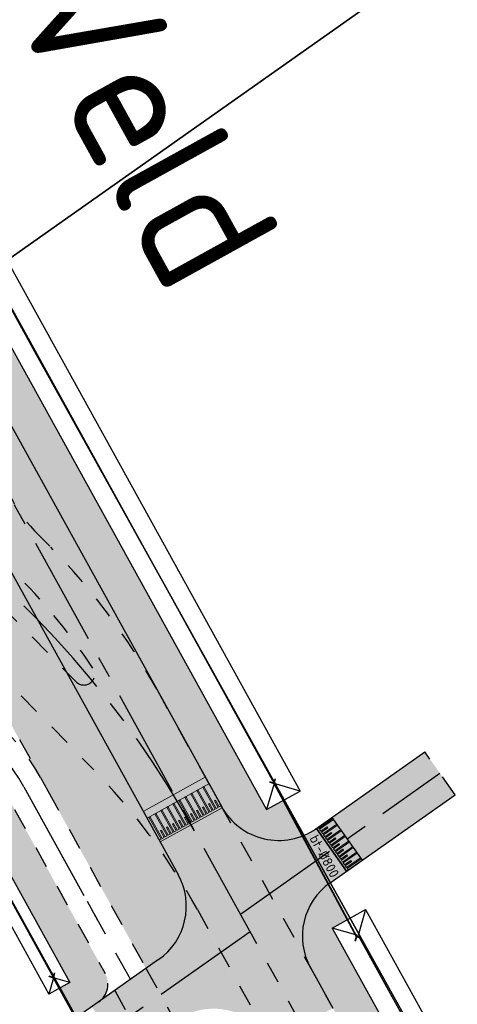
# Model space of a CAD drawing. Header units: metres. Extents: x 149090 to 161988, y 479090 to 487021.
# Tile 33 of 72: x 149391 to 149431, y 486446 to 486537. Entities that reach past the tile are written whole.
import ezdxf
from ezdxf.enums import TextEntityAlignment as Align

# ---------------------------------------------------------------- set-up
doc = ezdxf.new("R2010")
doc.units = ezdxf.units.M
doc.linetypes.add('AM-AS', pattern=[16, 10, -2, 2, -2])
doc.linetypes.add('XX-HIDDEN', pattern=[4, 2, -2])
doc.layers.get('0').update_dxf_attribs({"lineweight": 25})
doc.layers.get('Defpoints').update_dxf_attribs({"color": 211, "lineweight": 25})
for name, color, linetype, lineweight, true_color in [('B-WE-KG-GRENS_PERCEEL-GV', 1, 'Continuous', 30, 0xff0000), ('IRP-V-verharding-rijbaan', 7, 'Continuous', 0, 0xffb061), ('N-WE-GR-STADSLANDBOUW-A', 7, 'Continuous', 35, 0xffff9e), ('N-WE-KW-KUNSTWERK_DUIKER-HOLD-S', 1, 'Continuous', 35, 0xff0000), ('N-WE-KW-KUNSTWERK_DUIKER-S', 5, 'Continuous', 35, 0x0000ff), ('N-WE-RI-VWA_RIOOLPUT-S', 20, 'Continuous', 25, 0xff3f00)]:
    doc.layers.add(name, color=color, linetype=linetype, lineweight=lineweight, true_color=true_color)
for name, color, linetype, lineweight in [('N-WE-AM-AS_FIETSPAD-G', 3, 'AM-AS', 30), ('N-WE-AM-AS_KAVELWEG-G', 170, 'AM-AS', 30), ('N-WE-AM-AS_WEG-G', 10, 'AM-AS', 30), ('N-WE-VH-KANTOPSLUITING_VOORKANTBAND-G', 190, 'Continuous', 30), ('N-WE-VH-KANTVERHARDING-G', 7, 'Continuous', 30), ('N-WE-VH-MATERIAALGRENS-G', 7, 'XX-HIDDEN', 25), ('N-WE-VH-VERHARDING_ASFALT-A', 252, 'Continuous', 18), ('VRK-ontwerp', 2, 'Continuous', 0), ('X-XX-AL-M', 7, 'Continuous', 18)]:
    doc.layers.add(name, color=color, linetype=linetype, lineweight=lineweight)
doc.styles.add('NLCS-ISO-M1000-T50', font='NLCS-ISO.ttf')
doc.styles.add('NLCS-ISO-M2000-T25', font='NLCS-ISO.ttf')
doc.styles.add('NLCS-ISO-M500-T18', font='NLCS-ISO.ttf')
doc.dimstyles.new('NLCS-M500-T18-PIJL-X_L2_H1', dxfattribs={"dimscale": 0.5, "dimtxt": 1.8, "dimasz": 1.8, "dimexe": 2, "dimexo": 2, "dimgap": 0.7, "dimtad": 1, "dimzin": 0, "dimdsep": 46, "dimtxsty": 'NLCS-ISO-M500-T18', "dimcen": 0, "dimdle": 2, "dimclrd": 256, "dimclre": 256, "dimclrt": 256, "dimadec": 1, "dimazin": 0, "dimtfac": 1, "dimtofl": 0, "dimtmove": 1, "dimatfit": 0, "dimfxl": 2, "dimfxlon": 1, "dimtfill": 1, "dimtfillclr": 254, "dimtolj": 1, "dimtzin": 0, "dimlwd": 18, "dimlwe": 18, "dimarcsym": 0})

# ---------------------------------------------------------------- blocks, each defined once
blk = doc.blocks.new('*U393')
at = {"layer": 'N-WE-KW-KUNSTWERK_DUIKER-S', "color": 0}
for points in [[(-0.8493030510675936, 0.7750000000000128), (2.842170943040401e-14, 1.4210854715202e-14), (-0.8493030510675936, -0.7749999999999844)], [(2.842170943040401e-14, 1.4210854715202e-14), (39.83052493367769, 1.4210854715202e-14)], [(40.67982798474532, 0.7750000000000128), (39.83052493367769, 1.4210854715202e-14), (40.67982798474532, -0.7749999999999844)]]:
    blk.add_lwpolyline(points, dxfattribs=at)
at = {"color": 0, "style": 'NLCS-ISO-M2000-T25'}
blk.add_attdef('DUIKERNR', text='', height=7, dxfattribs=at).set_placement((0.8493030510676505, 1.4210854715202e-14), align=Align.BOTTOM_CENTER)
blk = doc.blocks.new('*U400')
at = {"layer": 'N-WE-KW-KUNSTWERK_DUIKER-S', "color": 0}
for points in [[(-0.8493030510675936, 0.7750000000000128), (2.842170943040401e-14, 1.4210854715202e-14), (-0.8493030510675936, -0.7749999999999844)], [(2.842170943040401e-14, 1.4210854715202e-14), (34.93178817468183, 1.4210854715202e-14)], [(35.78109122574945, 0.7750000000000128), (34.93178817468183, 1.4210854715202e-14), (35.78109122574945, -0.7749999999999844)]]:
    blk.add_lwpolyline(points, dxfattribs=at)
at = {"color": 0, "style": 'NLCS-ISO-M2000-T25'}
blk.add_attdef('DUIKERNR', text='', height=7, dxfattribs=at).set_placement((0.8493030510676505, 1.4210854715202e-14), align=Align.BOTTOM_CENTER)
blk = doc.blocks.new('*D317')
at = {"layer": 'Defpoints', "color": 0, "transparency": 16777216}
for p in [(149419.7903051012, 486446.0435658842), (149416.9457898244, 486444.4715503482)]:
    blk.add_point(p, dxfattribs=at)
at = {"layer": 'X-XX-AL-M', "linetype": 'Continuous', "lineweight": 18, "transparency": 16777216}
for p, q in [((149390.0703274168, 486499.820980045), (149389.102933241, 486501.5714509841)), ((149387.5298269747, 486499.5595273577), (149388.7989184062, 486500.2608881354)), ((149387.22581214, 486498.248964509), (149386.2584179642, 486499.9994354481))]:
    blk.add_line(p, q, dxfattribs=at)
at = {"layer": 'X-XX-AL-M', "transparency": 16777216, "insert": (149387.77741502, 486500.6103961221), "char_height": 0.9, "attachment_point": 5, "rotation": 28.927144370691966, "style": 'NLCS-ISO-M500-T18', "bg_fill": 3, "box_fill_scale": 1.1, "bg_fill_color": 256, "bg_fill_true_color": 13158600, "bg_fill_transparency": 0}
blk.add_mtext('\\A1;3.25', dxfattribs=at)
at = {"layer": 'Defpoints', "color": 0, "transparency": 16777216}
blk.add_point((149389.5866303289, 486500.6962155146), dxfattribs=at)
at = {"layer": 'X-XX-AL-M', "transparency": 16777216}
for points in [[(149388.726363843, 486500.3921734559), (149388.8714729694, 486500.129602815), (149389.5866303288, 486500.6962155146)], [(149387.4572724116, 486499.6908126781), (149387.6023815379, 486499.4282420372), (149386.7421150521, 486499.1241999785)]]:
    blk.add_solid(points, dxfattribs=at)
blk = doc.blocks.new('*D318')
at = {"layer": 'Defpoints', "color": 0, "transparency": 16777216}
blk.add_point((149416.9457592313, 486444.4716057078), dxfattribs=at)
at = {"layer": 'X-XX-AL-M', "linetype": 'Continuous', "lineweight": 18, "transparency": 16777216}
for p, q in [((149387.2258121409, 486498.2489645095), (149386.2584179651, 486499.9994354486)), ((149385.9544031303, 486498.6888726), (149384.681590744, 486497.9854554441)), ((149383.8938788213, 486497.5501280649), (149384.3775759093, 486496.6748925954))]:
    blk.add_line(p, q, dxfattribs=at)
at = {"layer": 'X-XX-AL-M', "transparency": 16777216, "insert": (149384.9310392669, 486499.0373523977), "char_height": 0.9, "attachment_point": 5, "rotation": 28.927144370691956, "style": 'NLCS-ISO-M500-T18', "bg_fill": 3, "box_fill_scale": 1.1, "bg_fill_color": 256, "bg_fill_true_color": 13158600, "bg_fill_transparency": 0}
blk.add_mtext('\\A1;3.25', dxfattribs=at)
at = {"layer": 'Defpoints', "color": 0, "transparency": 16777216}
for p in [(149383.4514114, 486498.3507596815), (149383.8938788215, 486497.5501280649)]:
    blk.add_point(p, dxfattribs=at)
at = {"layer": 'X-XX-AL-M', "transparency": 16777216}
for points in [[(149385.8818485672, 486498.8201579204), (149386.0269576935, 486498.5575872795), (149386.7421150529, 486499.124199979)], [(149384.6090361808, 486498.1167407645), (149384.7541453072, 486497.8541701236), (149383.8938788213, 486497.5501280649)]]:
    blk.add_solid(points, dxfattribs=at)
blk = doc.blocks.new('*U327')
at = {"layer": 'VRK-ontwerp'}
blk.add_hatch(color=7, dxfattribs=at).paths.add_polyline_path([(6.5, 3.199999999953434), (6.50000000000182, 2.999999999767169), (6.299999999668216, 2.999999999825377), (6.2999999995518, 0.7000000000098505), (6.194999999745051, 0.7000000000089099), (6.194999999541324, 2.999999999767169), (5.984999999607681, 2.999999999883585), (5.984999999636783, 2.299999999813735), (5.879999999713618, 2.299999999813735), (5.879999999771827, 2.999999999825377), (5.669999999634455, 2.999999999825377), (5.669999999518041, 0.7000000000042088), (5.564999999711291, 0.7000000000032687), (5.564999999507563, 2.999999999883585), (5.35499999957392, 3), (5.354999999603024, 2.299999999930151), (5.249999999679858, 2.299999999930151), (5.249999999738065, 2.999999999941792), (5.039999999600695, 2.999999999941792), (5.03999999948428, 0.6999999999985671), (4.93499999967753, 0.699999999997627), (4.934999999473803, 2.999999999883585), (4.72499999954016, 3), (4.724999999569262, 2.299999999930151), (4.619999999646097, 2.299999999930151), (4.619999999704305, 2.999999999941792), (4.409999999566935, 2.999999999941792), (4.409999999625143, 0.6999999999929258), (4.304999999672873, 0.6999999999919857), (4.304999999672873, 2.999999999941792), (4.094999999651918, 3), (4.094999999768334, 2.299999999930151), (3.989999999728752, 2.299999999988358), (3.989999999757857, 3), (3.77999999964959, 2.999999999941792), (3.779999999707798, 0.6999999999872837), (3.674999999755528, 0.6999999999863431), (3.67499999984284, 2.999999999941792), (3.464999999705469, 2.999999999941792), (3.464999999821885, 2.299999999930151), (3.359999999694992, 2.300000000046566), (3.359999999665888, 2.999999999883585), (3.149999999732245, 2.999999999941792), (3.149999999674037, 0.699999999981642), (3.044999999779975, 0.6999999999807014), (3.044999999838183, 2.999999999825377), (2.834999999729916, 2.999999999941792), (2.83499999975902, 2.299999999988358), (2.729999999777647, 2.299999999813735), (2.729999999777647, 3), (2.519999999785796, 3), (2.51999999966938, 0.6999999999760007), (2.414999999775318, 0.6999999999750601), (2.414999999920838, 2.999999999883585), (2.204999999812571, 3.000000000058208), (2.204999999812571, 2.299999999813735), (2.099999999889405, 2.299999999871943), (2.099999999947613, 3.000000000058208), (1.889999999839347, 3.000000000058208), (1.889999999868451, 0.699999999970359), (1.784999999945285, 0.6999999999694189), (1.785000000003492, 3.000000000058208), (1.574999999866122, 3.000000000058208), (1.57499999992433, 2.299999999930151), (1.469999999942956, 2.299999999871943), (1.469999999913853, 3), (1.259999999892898, 2.999999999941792), (1.259999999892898, 0.6999999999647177), (1.154999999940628, 0.6999999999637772), (1.155000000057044, 3), (0.9449999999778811, 3), (0.9449999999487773, 2.299999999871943), (0.8399999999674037, 2.300000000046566), (0.8400000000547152, 3), (0.6300000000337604, 2.999999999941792), (0.6299999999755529, 0.6999999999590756), (0.5250000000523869, 0.699999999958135), (0.5249999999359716, 3), (0.3150000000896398, 3), (0.315000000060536, 2.299999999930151), (0.2099999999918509, 2.299999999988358), (0.2100000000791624, 3), (8.185452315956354e-11, 2.999999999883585), (8.731171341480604e-11, 3.199999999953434)])
at = {"layer": 'VRK-ontwerp', "true_color": 0x636466, "transparency": 33554602}
for points in [[(0.5250000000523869, 0.6999999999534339), (2.91038304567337e-11, 0.6999999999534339), (8.731149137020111e-11, 2.999999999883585), (0.2100000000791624, 3), (0.2099999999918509, 2.299999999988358), (0.315000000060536, 2.299999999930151), (0.3150000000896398, 3), (0.5249999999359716, 3)], [(1.154999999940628, 0.6999999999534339), (0.6299999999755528, 0.6999999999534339), (0.6300000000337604, 2.999999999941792), (0.8400000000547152, 3), (0.8399999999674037, 2.300000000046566), (0.9449999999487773, 2.299999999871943), (0.9449999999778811, 3), (1.155000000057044, 3)], [(1.784999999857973, 0.6999999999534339), (1.259999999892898, 0.6999999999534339), (1.259999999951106, 2.999999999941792), (1.46999999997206, 3), (1.469999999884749, 2.300000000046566), (1.574999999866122, 2.299999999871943), (1.574999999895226, 3), (1.784999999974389, 3)], [(2.414999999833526, 0.6999999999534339), (1.889999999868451, 0.6999999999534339), (1.889999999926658, 2.999999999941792), (2.099999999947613, 3), (2.099999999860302, 2.300000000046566), (2.204999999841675, 2.299999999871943), (2.204999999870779, 3), (2.414999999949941, 3)], [(3.044999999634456, 0.6999999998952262), (2.51999999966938, 0.6999999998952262), (2.519999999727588, 2.999999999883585), (2.729999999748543, 2.999999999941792), (2.729999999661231, 2.299999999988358), (2.834999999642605, 2.299999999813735), (2.834999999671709, 2.999999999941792), (3.044999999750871, 2.999999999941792)], [(3.674999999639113, 0.6999999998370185), (3.149999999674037, 0.6999999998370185), (3.149999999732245, 2.999999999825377), (3.3599999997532, 2.999999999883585), (3.359999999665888, 2.299999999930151), (3.464999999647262, 2.299999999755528), (3.464999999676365, 2.999999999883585), (3.674999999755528, 2.999999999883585)], [(4.304999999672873, 0.7000000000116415), (3.779999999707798, 0.7000000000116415), (3.779999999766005, 3), (3.98999999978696, 3.000000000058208), (3.989999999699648, 2.300000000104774), (4.094999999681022, 2.299999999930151), (4.094999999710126, 3.000000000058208), (4.304999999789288, 3.000000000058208)], [(4.934999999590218, 0.7000000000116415), (4.409999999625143, 0.7000000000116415), (4.40999999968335, 3), (4.619999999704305, 3.000000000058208), (4.619999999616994, 2.300000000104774), (4.724999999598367, 2.299999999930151), (4.724999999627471, 3.000000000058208), (4.934999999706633, 3.000000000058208)], [(5.564999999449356, 0.6999999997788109), (5.03999999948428, 0.6999999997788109), (5.039999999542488, 2.999999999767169), (5.249999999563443, 2.999999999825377), (5.249999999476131, 2.299999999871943), (5.354999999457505, 2.29999999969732), (5.354999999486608, 2.999999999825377), (5.564999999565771, 2.999999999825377)], [(6.194999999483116, 0.6999999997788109), (5.669999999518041, 0.6999999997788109), (5.669999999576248, 2.999999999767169), (5.879999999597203, 2.999999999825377), (5.879999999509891, 2.299999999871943), (5.984999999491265, 2.29999999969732), (5.984999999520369, 2.999999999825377), (6.194999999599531, 2.999999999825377)], [(6.299999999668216, 2.999999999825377), (6.500000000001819, 2.999999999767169), (6.500000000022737, 0.7000000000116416), (6.299999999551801, 0.7000000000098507)]]:
    blk.add_hatch(color=251, dxfattribs=at).paths.add_polyline_path(points)
at = {"layer": 'VRK-ontwerp', "transparency": 33554607}
blk.add_hatch(color=9, dxfattribs=at).paths.add_polyline_path([(0, 5.551115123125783e-17), (1.909938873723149e-11, 0.6999999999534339), (6.500000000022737, 0.7000000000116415), (6.500000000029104, -5.820766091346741e-11)])
at = {"layer": 'N-WE-VH-KANTVERHARDING-G', "lineweight": 5}
for p, q in [((0, 0), (8.731149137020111e-11, 3.199999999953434)), ((8.731149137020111e-11, 3.199999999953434), (6.5, 3.199999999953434)), ((0.2100000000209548, 3), (1.455191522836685e-10, 2.999999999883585)), ((0.2099999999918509, 2.300000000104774), (0.2100000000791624, 3)), ((0.315000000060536, 2.299999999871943), (0.3150000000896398, 3)), ((0.5250000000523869, 3), (0.3150000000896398, 3)), ((0.5250000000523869, 0.7000000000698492), (0.5249999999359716, 3.000000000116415)), ((0.6299999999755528, 0.7000000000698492), (0.6300000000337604, 2.999999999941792)), ((0.8399999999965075, 3), (0.6300000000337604, 2.999999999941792)), ((0.8399999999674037, 2.300000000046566), (0.8400000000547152, 3.000000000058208)), ((0.9449999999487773, 2.299999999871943), (0.9449999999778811, 3)), ((1.154999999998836, 3), (0.9449999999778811, 3)), ((1.154999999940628, 0.7000000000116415), (1.155000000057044, 2.999999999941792)), ((1.259999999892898, 0.7000000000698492), (1.259999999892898, 2.999999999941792)), ((1.259999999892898, 2.999999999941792), (1.46999999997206, 3)), ((1.469999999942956, 2.299999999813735), (1.469999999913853, 2.999999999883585)), ((1.57499999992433, 2.299999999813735), (1.574999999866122, 3.000000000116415)), ((1.57499999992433, 3.000000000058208), (1.785000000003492, 3.000000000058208)), ((1.784999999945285, 0.7000000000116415), (1.785000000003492, 2.999999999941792)), ((1.889999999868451, 0.7000000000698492), (1.889999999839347, 3.000000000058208)), ((1.889999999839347, 3.000000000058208), (2.099999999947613, 3.000000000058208)), ((2.099999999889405, 2.299999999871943), (2.099999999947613, 3.000000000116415)), ((2.204999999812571, 2.299999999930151), (2.204999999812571, 2.999999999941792)), ((2.204999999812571, 3.000000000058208), (2.414999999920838, 2.999999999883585)), ((2.414999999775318, 0.7000000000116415), (2.414999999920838, 2.999999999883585)), ((2.51999999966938, 0.7000000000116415), (2.519999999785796, 3)), ((2.519999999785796, 3), (2.729999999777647, 3)), ((2.729999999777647, 2.299999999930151), (2.729999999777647, 3.000000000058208)), ((2.83499999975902, 2.299999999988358), (2.834999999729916, 2.999999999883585)), ((2.834999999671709, 2.999999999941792), (3.04499999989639, 2.999999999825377)), ((3.044999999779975, 0.7000000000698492), (3.044999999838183, 2.999999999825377)), ((3.149999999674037, 0.6999999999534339), (3.149999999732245, 2.999999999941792)), ((3.149999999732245, 2.999999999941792), (3.359999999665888, 2.999999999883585)), ((3.359999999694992, 2.300000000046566), (3.359999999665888, 2.999999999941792)), ((3.464999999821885, 2.299999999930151), (3.464999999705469, 2.999999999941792)), ((3.464999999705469, 2.999999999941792), (3.674999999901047, 2.999999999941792)), ((3.674999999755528, 0.7000000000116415), (3.674999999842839, 3)), ((3.779999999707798, 0.7000000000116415), (3.77999999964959, 3)), ((3.779999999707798, 2.999999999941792), (3.989999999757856, 3)), ((3.989999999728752, 2.299999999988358), (3.989999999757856, 3)), ((4.094999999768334, 2.299999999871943), (4.094999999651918, 2.999999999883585)), ((4.094999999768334, 3), (4.304999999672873, 2.999999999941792)), ((4.304999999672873, 0.7000000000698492), (4.304999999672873, 2.999999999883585)), ((4.409999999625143, 0.6999999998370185), (4.409999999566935, 2.999999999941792)), ((4.409999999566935, 2.999999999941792), (4.619999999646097, 2.999999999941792)), ((4.619999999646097, 2.299999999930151), (4.619999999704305, 2.999999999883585)), ((4.724999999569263, 2.299999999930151), (4.724999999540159, 2.999999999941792)), ((4.724999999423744, 3), (4.934999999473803, 2.999999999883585)), ((4.93499999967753, 0.7000000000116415), (4.934999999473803, 2.999999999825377)), ((5.03999999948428, 0.6999999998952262), (5.039999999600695, 2.999999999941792)), ((5.039999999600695, 2.999999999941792), (5.249999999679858, 2.999999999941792)), ((5.249999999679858, 2.299999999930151), (5.249999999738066, 2.999999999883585)), ((5.354999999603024, 2.299999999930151), (5.35499999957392, 2.999999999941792)), ((5.354999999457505, 3), (5.564999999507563, 2.999999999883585)), ((5.56499999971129, 0.7000000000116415), (5.564999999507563, 2.999999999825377)), ((5.669999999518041, 0.6999999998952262), (5.669999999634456, 2.999999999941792)), ((5.669999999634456, 2.999999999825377), (5.879999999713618, 2.999999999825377)), ((5.879999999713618, 2.299999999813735), (5.879999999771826, 2.999999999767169)), ((5.984999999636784, 2.299999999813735), (5.98499999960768, 2.999999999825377)), ((5.984999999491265, 2.999999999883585), (6.194999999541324, 2.999999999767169)), ((6.19499999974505, 0.6999999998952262), (6.194999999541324, 2.999999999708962)), ((6.299999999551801, 0.6999999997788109), (6.299999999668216, 2.999999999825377)), ((6.299999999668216, 2.999999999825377), (6.500000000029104, 2.999999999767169)), ((6.500000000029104, -5.820766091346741e-11), (6.5, 3.199999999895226)), ((0.2100000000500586, 2.299999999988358), (0.3150000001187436, 2.299999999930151)), ((0.8399999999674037, 2.300000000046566), (0.9450000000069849, 2.299999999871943)), ((1.469999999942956, 2.299999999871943), (1.57499999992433, 2.299999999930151)), ((2.099999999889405, 2.299999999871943), (2.204999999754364, 2.299999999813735)), ((2.729999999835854, 2.299999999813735), (2.83499999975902, 2.299999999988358)), ((3.359999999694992, 2.300000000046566), (3.464999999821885, 2.299999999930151)), ((3.989999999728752, 2.299999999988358), (4.094999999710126, 2.299999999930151)), ((4.619999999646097, 2.299999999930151), (4.724999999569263, 2.299999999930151)), ((5.249999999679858, 2.299999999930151), (5.354999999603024, 2.299999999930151)), ((5.879999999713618, 2.299999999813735), (5.984999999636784, 2.299999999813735)), ((2.91038304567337e-11, 0.6999999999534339), (6.5, 0.7000000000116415)), ((0, 0), (6.500000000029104, -5.820766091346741e-11)), ((0.5249999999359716, 0.7000000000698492), (0.6299999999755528, 0.7000000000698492)), ((1.154999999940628, 0.7000000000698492), (1.259999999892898, 0.7000000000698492)), ((1.784999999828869, 0.7000000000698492), (1.889999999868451, 0.7000000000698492)), ((2.414999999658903, 0.7000000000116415), (2.51999999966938, 0.7000000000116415)), ((3.044999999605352, 0.7000000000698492), (3.149999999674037, 0.6999999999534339)), ((3.674999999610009, 0.7000000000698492), (3.779999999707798, 0.7000000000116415)), ((4.304999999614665, 0.7000000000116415), (4.409999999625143, 0.6999999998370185)), ((4.934999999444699, 0.7000000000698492), (5.03999999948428, 0.6999999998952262))]:
    blk.add_line(p, q, dxfattribs=at)

msp = doc.modelspace()

# ---------------------------------------------------------------- hatches: boundary and pattern name
at = {"layer": 'IRP-V-verharding-rijbaan', "transparency": 33554610}
h = msp.add_hatch(color=256, dxfattribs=at)
h.dxf.hatch_style = 1
h.paths.add_polyline_path([(149431.005785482, 486465.6369793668), (149428.2411858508, 486469.5608791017), (149419.7055138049, 486463.5470363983), (149422.4701134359, 486459.6231366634)])
h = msp.add_hatch(color=256, dxfattribs=at)
h.dxf.hatch_style = 1
h.paths.add_polyline_path([(149419.7903356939, 486446.0435105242), (149409.6248197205, 486464.4408749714), (149403.9357279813, 486461.2969546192), (149414.1012439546, 486442.8995901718)])
h = msp.add_hatch(color=256, dxfattribs=at)
h.dxf.hatch_style = 1
h.paths.add_polyline_path([(149419.657225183, 486460.5771595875), (149418.2749253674, 486462.5391094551, -0.446487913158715), (149409.5677065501, 486464.5419037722), (149413.9721943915, 486456.5717478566)])
h.paths.add_polyline_path([(149419.5376925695, 486457.5570875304), (149421.0395249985, 486458.61520972), (149419.657225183, 486460.5771595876), (149413.9721943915, 486456.5717478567), (149417.7419727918, 486449.7501325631, -0.3826593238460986)])
h = msp.add_hatch(color=256, dxfattribs=at)
h.dxf.hatch_style = 1
edge = h.paths.add_edge_path()
edge.add_line((149397.6505038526, 486446.1762321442), (149400.8172389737, 486441.6793678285))
edge.add_line((149400.8172389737, 486441.6793678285), (149405.3951545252, 486444.9031800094))
edge.add_arc((149408.8497746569, 486439.9975098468), 5.999999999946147, 28.95143837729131, 125.1535751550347, ccw=False)
edge.add_line((149414.0999564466, 486442.9019187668), (149407.0552914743, 486455.6429400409))
edge.add_arc((148904.5658351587, 486180.1970555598), 573.0323629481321, 28.7299017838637, 29.04570043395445)
edge.add_arc((149400.3325828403, 486455.4048361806), 6.002394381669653, -56.011296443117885, 30.025277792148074, ccw=False)
edge.add_line((149403.6880980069, 486450.4279640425), (149397.6505038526, 486446.1762321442))
at = {"layer": 'N-WE-GR-STADSLANDBOUW-A', "transparency": 33554559}
h = msp.add_hatch(color=256, dxfattribs=at)
h.dxf.hatch_style = 1
edge = h.paths.add_edge_path()
edge.add_arc((151080.3405989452, 487569.4346372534), 1993.250001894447, 208.3340776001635, 208.9260292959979, ccw=False)
edge.add_line((149325.8914628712, 486623.4146591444), (149300.4231801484, 486670.64707247))
edge.add_line((149300.4231801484, 486670.64707247), (149301.761795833, 486671.3688700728))
edge.add_line((149301.761795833, 486671.3688700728), (149299.9487412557, 486674.7101135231))
edge.add_arc((149303.2175491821, 486669.6787225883), 5.999999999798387, 123.0110876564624, 208.3340773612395)
edge.add_line((149297.9363778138, 486666.8310517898), (149322.3706819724, 486621.5162119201))
edge.add_arc((151080.340595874, 487569.4346355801), 1997.249998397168, 208.3340776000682, 208.9260292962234)
edge.add_line((149332.2577547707, 486603.4046480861), (149346.0742839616, 486578.402900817))
edge.add_line((149346.0742839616, 486578.402900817), (149347.6220602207, 486575.6021170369))
edge.add_line((149347.6220602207, 486575.6021170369), (149364.5688204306, 486544.9360496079))
edge.add_line((149364.5688204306, 486544.9360496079), (149372.8462481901, 486529.9576021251))
edge.add_line((149372.8462481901, 486529.9576021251), (149386.8242924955, 486505.6911377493))
edge.add_line((149386.8242924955, 486505.6911377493), (149394.8370353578, 486491.1984163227))
edge.add_line((149394.8370353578, 486491.1984163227), (149403.6175052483, 486475.3091107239))
edge.add_line((149403.6175052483, 486475.3091107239), (149409.5677065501, 486464.5419037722))
edge.add_arc((149414.8191758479, 486467.4439840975), 5.999999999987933, 208.9260292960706, 292.6292477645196)
edge.add_line((149417.1277751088, 486461.9059005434), (149415.3123288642, 486465.1646021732))
edge.add_line((149415.3123288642, 486465.1646021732), (149413.7113851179, 486464.2798845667))
edge.add_line((149413.7113851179, 486464.2798845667), (149335.758734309, 486605.3393682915))
h = msp.add_hatch(color=256, dxfattribs=at)
h.dxf.hatch_style = 1
edge = h.paths.add_edge_path()
edge.add_line((149402.6507816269, 486449.664306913), (149403.6880980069, 486450.4279640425))
edge.add_arc((149400.3325549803, 486455.4048564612), 6.002426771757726, 303.9888158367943, 388.916764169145)
edge.add_line((149405.5866177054, 486458.3072609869), (149403.8786148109, 486461.3979834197))
edge.add_line((149403.8786148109, 486461.3979834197), (149381.1332910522, 486502.5461620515))
edge.add_line((149381.1332910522, 486502.5461620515), (149368.0324013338, 486527.2973618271))
edge.add_line((149368.0324013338, 486527.2973618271), (149351.2159902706, 486557.7275555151))
edge.add_arc((149346.0217510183, 486554.7201462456), 6.002052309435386, 30.07038482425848, 118.7149968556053)
edge.add_line((149343.1380465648, 486559.9840687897), (149342.0245335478, 486559.3707397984))
edge.add_line((149342.0245335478, 486559.3707397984), (149371.4677816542, 486506.0485680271))
edge.add_arc((149372.9726761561, 486497.6828467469), 8.500000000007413, -42.43212858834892, 100.19776869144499, ccw=False)
edge.add_line((149379.2463315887, 486491.9477576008), (149402.6507816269, 486449.664306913))
h = msp.add_hatch(color=256, dxfattribs=at)
h.dxf.hatch_style = 1
h.paths.add_polyline_path([(149390.5712443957, 486464.2866860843), (149389.8904591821, 486465.518603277, 0.1892477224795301), (149380.7454697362, 486473.0950926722), (149382.9978376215, 486469.0364923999, -0.111720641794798), (149386.2553945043, 486465.3771290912), (149395.6349069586, 486448.4044005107), (149394.7266576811, 486447.902481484), (149395.5049999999, 486446.5), (149396.2369508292, 486445.1807945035), (149397.6505038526, 486446.1762321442), (149398.2924661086, 486446.628308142, 0.3827253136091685), (149398.8914158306, 486449.230891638)])
h.paths.add_polyline_path([(149389.8904591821, 486465.518603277), (149386.1458414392, 486472.2946890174, 0.101201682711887), (149379.5589140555, 486475.2331782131), (149380.7454697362, 486473.0950926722, -0.1892477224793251)])
h.paths.add_polyline_path([(149386.1458414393, 486472.2946890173), (149384.4611640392, 486475.3432027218, 0.0800435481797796), (149378.4617604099, 486477.210167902), (149379.5589140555, 486475.2331782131, -0.1012016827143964)])
h.paths.add_polyline_path([(149360.4995990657, 486518.7029339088), (149358.8149216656, 486521.7514476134, -0.101550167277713), (149357.7895481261, 486514.5874748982), (149358.8797410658, 486512.6114633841, 0.08030145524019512)])
h.paths.add_polyline_path([(149358.8149216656, 486521.7514476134), (149355.0703039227, 486528.5275333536, -0.1897466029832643), (149356.611458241, 486516.7228025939), (149357.7895481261, 486514.5874748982, 0.101550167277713)])
h = msp.add_hatch(color=256, dxfattribs=at)
h.dxf.hatch_style = 1
edge = h.paths.add_edge_path()
edge.add_arc((149467.0550478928, 486370.2458055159), 3.999999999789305, 209.7124591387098, 292.5317033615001)
edge.add_line((149468.5878262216, 486366.5511349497), (149447.8914686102, 486402.8173859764))
edge.add_arc((151179.0764417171, 487390.7668508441), 1993.249998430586, 208.9260292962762, 209.7124591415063, ccw=False)
edge.add_line((149434.4945801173, 486426.6715835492), (149419.7250084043, 486453.3979121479))
edge.add_line((149419.7250084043, 486453.3979121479), (149421.2566869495, 486454.2443522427))
edge.add_line((149421.2566869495, 486454.2443522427), (149419.4576898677, 486457.499733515))
edge.add_arc((149422.9934420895, 486452.6522128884), 5.999999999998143, 126.1067850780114, 208.9260292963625)
edge.add_line((149417.7419727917, 486449.7501325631), (149431.4312230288, 486424.9787033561))
edge.add_arc((151179.0764411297, 487390.7668505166), 1996.749997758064, 208.9260292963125, 209.7124591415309)
edge.add_line((149444.8516354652, 486401.08261958), (149463.5809528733, 486368.2632153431))
edge = h.paths.add_edge_path()
edge.add_arc((149473.4984659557, 486358.9549967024), 4.000000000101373, 126.8932149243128, 209.7124591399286)
edge.add_line((149470.0243709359, 486356.9724065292), (149574.075653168, 486174.6432261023))
edge.add_line((149574.075653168, 486174.6432261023), (149618.2438239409, 486097.2520694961))
edge.add_line((149618.2438239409, 486097.2520694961), (149618.3693016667, 486097.3236813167))
edge.add_arc((149626.0807201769, 486103.6903150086), 10.00000000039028, 219.5434629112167, 271.9165649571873)
edge.add_line((149626.4151614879, 486093.6959091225), (149593.79, 486149.815))
edge.add_line((149593.79, 486149.815), (149548.495, 486228.725))
edge.add_line((149548.495, 486228.725), (149510.08, 486296.2))
edge.add_line((149510.08, 486296.2), (149504.277531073, 486308.8358540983))
edge.add_line((149504.277531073, 486308.8358540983), (149502.2009608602, 486307.6508008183))
edge.add_line((149502.2009608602, 486307.6508008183), (149471.0971638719, 486362.1540197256))
at = {"layer": 'N-WE-VH-VERHARDING_ASFALT-A', "transparency": 33554585}
h = msp.add_hatch(color=256, dxfattribs=at)
h.dxf.hatch_style = 1
h.paths.add_polyline_path([(149356.876277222, 486558.8561172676), (149352.0624303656, 486556.1958769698), (149368.0324013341, 486527.2973618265), (149381.1332910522, 486502.5461620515), (149390.2689366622, 486486.0122019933), (149402.3879518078, 486464.0977382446), (149408.076061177, 486467.241115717), (149386.8242924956, 486505.6911377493), (149372.8462481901, 486529.9576021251)])
at = {"layer": 'VRK-ontwerp'}
msp.add_hatch(color=7, dxfattribs=at).paths.add_polyline_path([(149418.4384211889, 486462.6543011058), (149418.2749253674, 486462.5391094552), (149421.0395249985, 486458.6152097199), (149421.20302082, 486458.7304013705), (149421.1137472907, 486458.857110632), (149422.3808399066, 486459.7498459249), (149422.3203642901, 486459.8356812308), (149421.0532716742, 486458.9429459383), (149420.9323204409, 486459.1146165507), (149421.504555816, 486459.5177873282), (149421.4440801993, 486459.6036226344), (149420.8718448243, 486459.2004518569), (149420.750893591, 486459.3721224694), (149422.017986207, 486460.2648577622), (149421.9575105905, 486460.3506930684), (149420.6904179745, 486459.4579577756), (149420.5694667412, 486459.6296283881), (149421.1417021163, 486460.0327991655), (149421.0812264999, 486460.1186344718), (149420.5089911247, 486459.7154636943), (149420.3880398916, 486459.8871343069), (149421.6551325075, 486460.7798695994), (149421.5946568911, 486460.8657049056), (149420.327564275, 486459.9729696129), (149420.2066130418, 486460.1446402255), (149420.7788484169, 486460.5478110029), (149420.7183728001, 486460.6336463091), (149420.1461374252, 486460.2304755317), (149420.0251861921, 486460.4021461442), (149421.292278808, 486461.2948814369), (149421.2318031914, 486461.3807167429), (149419.9647105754, 486460.4879814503), (149419.8437593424, 486460.6596520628), (149420.415994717, 486461.0628228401), (149420.3555191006, 486461.1486581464), (149419.7832837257, 486460.7454873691), (149419.6623324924, 486460.9171579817), (149420.9294251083, 486461.8098932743), (149420.8689494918, 486461.8957285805), (149419.6018568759, 486461.0029932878), (149419.4809056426, 486461.1746639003), (149420.0531410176, 486461.5778346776), (149419.992665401, 486461.6636699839), (149419.4204300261, 486461.2604992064), (149419.2994787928, 486461.4321698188), (149420.5665714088, 486462.3249051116), (149420.5060957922, 486462.4107404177), (149419.2390031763, 486461.5180051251), (149419.118051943, 486461.6896757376), (149419.690287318, 486462.0928465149), (149419.6298117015, 486462.1786818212), (149419.0575763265, 486461.7755110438), (149418.9366250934, 486461.9471816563), (149420.2037177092, 486462.8399169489), (149420.1432420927, 486462.9257522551), (149418.8761494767, 486462.0330169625), (149418.7551982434, 486462.2046875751), (149419.3274336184, 486462.6078583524), (149419.2669580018, 486462.6936936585), (149418.6947226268, 486462.2905228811), (149418.5737713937, 486462.4621934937), (149419.8408640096, 486463.3549287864), (149419.7803883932, 486463.4407640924), (149418.5132957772, 486462.5480288)])
at = {"layer": 'VRK-ontwerp', "true_color": 0x636466, "transparency": 33554602}
for points in [[(149419.7055138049, 486463.5470363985), (149418.4384211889, 486462.6543011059), (149418.5132957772, 486462.5480288), (149419.7803883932, 486463.4407640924)], [(149420.1432420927, 486462.9257522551), (149419.8408640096, 486463.3549287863), (149418.5737713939, 486462.4621934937), (149418.6947226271, 486462.2905228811), (149419.2669580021, 486462.6936936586), (149419.3274336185, 486462.6078583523), (149418.7551982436, 486462.2046875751), (149418.8761494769, 486462.0330169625)], [(149420.5060957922, 486462.4107404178), (149420.2037177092, 486462.8399169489), (149418.9366250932, 486461.9471816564), (149419.0575763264, 486461.7755110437), (149419.6298117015, 486462.1786818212), (149419.6902873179, 486462.0928465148), (149419.118051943, 486461.6896757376), (149419.2390031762, 486461.5180051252)], [(149420.8689494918, 486461.8957285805), (149420.5665714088, 486462.3249051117), (149419.2994787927, 486461.4321698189), (149419.4204300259, 486461.2604992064), (149419.992665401, 486461.6636699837), (149420.0531410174, 486461.5778346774), (149419.4809056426, 486461.1746639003), (149419.6018568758, 486461.0029932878)], [(149421.2318031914, 486461.3807167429), (149420.9294251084, 486461.8098932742), (149419.6623324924, 486460.9171579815), (149419.7832837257, 486460.7454873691), (149420.3555191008, 486461.1486581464), (149420.4159947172, 486461.0628228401), (149419.8437593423, 486460.6596520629), (149419.9647105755, 486460.4879814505)], [(149421.594656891, 486460.8657049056), (149421.292278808, 486461.2948814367), (149420.025186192, 486460.4021461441), (149420.1461374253, 486460.2304755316), (149420.7183728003, 486460.633646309), (149420.7788484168, 486460.5478110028), (149420.2066130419, 486460.1446402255), (149420.3275642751, 486459.972969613)], [(149421.9575105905, 486460.3506930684), (149421.6551325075, 486460.7798695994), (149420.3880398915, 486459.8871343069), (149420.5089911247, 486459.7154636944), (149421.0812264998, 486460.1186344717), (149421.1417021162, 486460.0327991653), (149420.5694667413, 486459.6296283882), (149420.6904179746, 486459.4579577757)], [(149422.3203642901, 486459.8356812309), (149422.0179862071, 486460.2648577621), (149420.7508935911, 486459.3721224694), (149420.8718448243, 486459.2004518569), (149421.4440801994, 486459.6036226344), (149421.5045558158, 486459.517787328), (149420.9323204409, 486459.1146165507), (149421.0532716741, 486458.9429459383)], [(149422.4701134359, 486459.6231366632), (149422.3808399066, 486459.7498459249), (149421.1137472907, 486458.857110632), (149421.20302082, 486458.7304013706)]]:
    msp.add_hatch(color=251, dxfattribs=at).paths.add_polyline_path(points)

# ---------------------------------------------------------------- linework, layer by layer
at = {"layer": 'B-WE-KG-GRENS_PERCEEL-GV', "flags": 128}
for points in [[(149480.27, 486349.23), (149468.199, 486370.684), (149442.68, 486416.04), (149392.415, 486506.265), (149388.351, 486513.603), (149351.685, 486579.815), (149312.375, 486651.81), (149281.564, 486708.591), (149254.304, 486758.826), (149135.0719852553, 486674.4057159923)], [(149476.064880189, 486575.4569636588), (149388.351, 486513.603), (149392.415, 486506.265), (149442.68, 486416.04), (149468.199, 486370.684), (149506.35, 486396.655), (149538.848, 486350.531)]]:
    msp.add_lwpolyline(points, dxfattribs=at)
at = {"layer": 'B-WE-KG-GRENS_PERCEEL-GV'}
for points in [[(149147.5137105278, 486656.5846622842), (149224.68, 486711.035), (149227.455, 486712.965), (149232.055, 486716.115), (149238.22, 486718.65), (149244.03, 486718.105), (149247.315, 486715.52), (149252.02, 486706.985), (149258.225, 486696.22), (149259.823, 486693.267), (149289.045, 486639.245), (149328.04, 486568.51), (149331.171, 486562.834), (149333.828, 486558.018), (149335.881, 486554.297), (149353.151, 486522.995), (149369.81, 486492.8), (149384.244, 486466.791), (149395.505, 486446.5), (149397.579, 486442.762), (149418.605, 486404.875), (149419.428, 486403.422), (149421.892, 486399.072), (149448.157, 486352.698)], [(149388.351, 486513.603), (149476.064880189, 486575.4569636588)]]:
    msp.add_lwpolyline(points, dxfattribs=at)
at = {"layer": 'N-WE-AM-AS_FIETSPAD-G', "flags": 128}
for points in [[(149391.4221377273, 486466.3650433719), (149398.4218524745, 486453.6986858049)], [(149392.1029229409, 486465.1331261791), (149401.1982727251, 486448.6746051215)]]:
    msp.add_lwpolyline(points, dxfattribs=at)
at = {"layer": 'N-WE-AM-AS_KAVELWEG-G'}
msp.add_line((149411.2995489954, 486454.6887245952), (149429.6234856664, 486467.5989292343), dxfattribs=at)
at = {"layer": 'N-WE-AM-AS_KAVELWEG-G', "flags": 128}
msp.add_lwpolyline([(149412.2002537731, 486453.0588512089), (149385.2170261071, 486434.0570026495)], dxfattribs=at)
at = {"layer": 'N-WE-AM-AS_WEG-G', "flags": 128}
msp.add_lwpolyline([(149989.2138758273, 485473.1472115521, -0.005729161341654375), (149704.857361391, 485943.2441331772), (149633.9921754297, 486063.4880015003, -0.0034920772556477), (149619.9765091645, 486087.6540250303), (149568.0385956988, 486178.6648899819), (149491.311227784, 486313.1143442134), (149442.0289332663, 486399.4717650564, -0.003431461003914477), (149428.5866771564, 486423.406743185), (149383.9823662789, 486504.1206252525)], format="xyb", dxfattribs=at)
at = {"layer": 'N-WE-VH-KANTOPSLUITING_VOORKANTBAND-G', "lineweight": 5}
for p, q in [((149419.7803883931, 486463.4407640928), (149418.513295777, 486462.5480288)), ((149419.8408640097, 486463.3549287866), (149418.5737713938, 486462.4621934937)), ((149421.0395249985, 486458.6152097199), (149418.2749253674, 486462.539109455)), ((149418.5132957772, 486462.5480288), (149418.4384211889, 486462.6543011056)), ((149418.694722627, 486462.2905228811), (149418.5737713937, 486462.4621934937)), ((149419.2669580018, 486462.6936936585), (149418.6947226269, 486462.2905228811)), ((149419.3274336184, 486462.6078583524), (149418.7551982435, 486462.2046875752)), ((149418.8761494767, 486462.0330169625), (149418.7551982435, 486462.2046875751)), ((149420.1432420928, 486462.9257522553), (149418.8761494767, 486462.0330169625)), ((149420.2037177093, 486462.839916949), (149418.9366250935, 486461.9471816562)), ((149419.6298117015, 486462.1786818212), (149419.0575763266, 486461.7755110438)), ((149420.5060957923, 486462.4107404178), (149419.2390031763, 486461.5180051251)), ((149419.3274336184, 486462.6078583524), (149419.2669580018, 486462.6936936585)), ((149420.5665714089, 486462.3249051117), (149419.2994787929, 486461.432169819)), ((149419.690287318, 486462.0928465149), (149419.6298117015, 486462.1786818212)), ((149419.0575763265, 486461.7755110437), (149418.9366250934, 486461.9471816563)), ((149419.690287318, 486462.0928465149), (149419.1180519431, 486461.6896757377)), ((149419.2390031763, 486461.5180051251), (149419.1180519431, 486461.6896757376)), ((149419.420430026, 486461.2604992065), (149419.2994787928, 486461.4321698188)), ((149419.992665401, 486461.6636699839), (149419.4204300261, 486461.2604992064)), ((149420.0531410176, 486461.5778346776), (149419.4809056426, 486461.1746639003)), ((149420.8689494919, 486461.8957285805), (149419.6018568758, 486461.0029932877)), ((149420.9294251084, 486461.8098932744), (149419.6623324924, 486460.9171579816)), ((149421.2318031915, 486461.3807167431), (149419.9647105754, 486460.4879814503)), ((149420.0531410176, 486461.5778346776), (149419.992665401, 486461.6636699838)), ((149421.2922788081, 486461.2948814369), (149420.0251861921, 486460.4021461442)), ((149419.6018568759, 486461.0029932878), (149419.4809056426, 486461.1746639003)), ((149419.7832837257, 486460.7454873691), (149419.6623324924, 486460.9171579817)), ((149420.3555191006, 486461.1486581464), (149419.7832837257, 486460.7454873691)), ((149420.415994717, 486461.0628228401), (149419.8437593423, 486460.6596520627)), ((149419.9647105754, 486460.4879814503), (149419.8437593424, 486460.6596520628)), ((149420.1461374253, 486460.2304755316), (149420.025186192, 486460.4021461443)), ((149420.7183728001, 486460.6336463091), (149420.1461374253, 486460.2304755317)), ((149420.7788484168, 486460.5478110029), (149420.2066130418, 486460.1446402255)), ((149421.5946568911, 486460.8657049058), (149420.327564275, 486459.9729696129)), ((149420.415994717, 486461.0628228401), (149420.3555191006, 486461.1486581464)), ((149421.6551325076, 486460.7798695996), (149420.3880398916, 486459.8871343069)), ((149421.9575105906, 486460.3506930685), (149420.6904179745, 486459.4579577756)), ((149420.7788484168, 486460.5478110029), (149420.7183728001, 486460.6336463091)), ((149420.327564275, 486459.9729696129), (149420.2066130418, 486460.1446402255)), ((149420.5089911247, 486459.7154636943), (149420.3880398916, 486459.8871343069)), ((149421.0812264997, 486460.1186344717), (149420.5089911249, 486459.7154636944)), ((149421.1417021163, 486460.0327991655), (149420.5694667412, 486459.6296283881)), ((149420.6904179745, 486459.4579577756), (149420.5694667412, 486459.6296283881)), ((149422.0179862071, 486460.2648577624), (149420.7508935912, 486459.3721224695)), ((149421.4440801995, 486459.6036226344), (149420.8718448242, 486459.2004518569)), ((149421.504555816, 486459.5177873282), (149420.9323204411, 486459.1146165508)), ((149422.4701134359, 486459.6231366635), (149421.0395249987, 486458.61520972)), ((149422.3203642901, 486459.8356812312), (149421.0532716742, 486458.9429459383)), ((149421.1417021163, 486460.0327991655), (149421.0812264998, 486460.1186344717)), ((149422.3808399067, 486459.749845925), (149421.1137472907, 486458.8571106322)), ((149421.504555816, 486459.5177873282), (149421.4440801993, 486459.6036226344)), ((149420.8718448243, 486459.2004518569), (149420.750893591, 486459.3721224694)), ((149421.0532716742, 486458.9429459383), (149420.9323204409, 486459.1146165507)), ((149421.1137472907, 486458.8571106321), (149421.2030208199, 486458.7304013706))]:
    msp.add_line(p, q, dxfattribs=at)
at = {"layer": 'N-WE-VH-KANTVERHARDING-G'}
for p, q in [((149386.8272345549, 486505.6927635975), (149409.5856987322, 486464.5095817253)), ((149381.1332910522, 486502.5461620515), (149397.921836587, 486472.1617586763)), ((149397.9284135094, 486472.1651903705), (149405.5865771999, 486458.307334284)), ((149418.2427335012, 486462.5164285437), (149428.2411858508, 486469.5608791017)), ((149413.7113851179, 486464.2798845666), (149416.7747422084, 486465.9727647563)), ((149386.2553945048, 486465.3771290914), (149395.6349069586, 486448.4044005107)), ((149419.5376925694, 486457.5570875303), (149431.005785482, 486465.6369793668)), ((149384.3298162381, 486464.3131044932), (149393.7093682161, 486447.3403043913)), ((149385.2926251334, 486464.8450810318), (149394.1400895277, 486448.8351218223)), ((149419.7055138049, 486463.5470363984), (149422.4701134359, 486459.6231366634)), ((149418.2749253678, 486462.5391094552), (149421.0395249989, 486458.6152097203)), ((149421.0395249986, 486458.61520972), (149418.2749253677, 486462.5391094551)), ((149419.7250084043, 486453.3979121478), (149422.7883654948, 486455.0907923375)), ((149417.7339609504, 486449.764677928), (149419.7903356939, 486446.0435105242)), ((149395.6349069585, 486448.4044005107), (149393.709368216, 486447.3403043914))]:
    msp.add_line(p, q, dxfattribs=at)
at = {"layer": 'N-WE-VH-KANTVERHARDING-G', "flags": 128}
for points in [[(149303.5038634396, 486672.3082137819), (149328.9721461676, 486625.0758004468, 0.00258288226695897), (149338.822091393, 486607.0322484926), (149416.7747422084, 486465.9727647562)], [(149300.4231801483, 486670.6470724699), (149325.8914628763, 486623.4146591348, 0.002582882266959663), (149335.7587343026, 486605.3393683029), (149413.7113851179, 486464.2798845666)], [(149302.7940924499, 486669.9373014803), (149327.4318045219, 486624.2452297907, 0.002582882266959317), (149337.2904128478, 486606.1858083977), (149414.3966235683, 486466.6580032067)]]:
    msp.add_lwpolyline(points, format="xyb", dxfattribs=at)
for points in [[(149416.7747422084, 486465.9727647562), (149414.3966235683, 486466.6580032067), (149413.7113851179, 486464.2798845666)], [(149422.7883654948, 486455.0907923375), (149422.1031270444, 486452.7126736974), (149419.7250084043, 486453.3979121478)], [(149403.7897482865, 486450.4995471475), (149383.8790102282, 486436.4782138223)], [(149395.6349069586, 486448.4044005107), (149394.1400895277, 486448.8351218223), (149393.7093682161, 486447.3403043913)]]:
    msp.add_lwpolyline(points, dxfattribs=at)
at = {"layer": 'N-WE-VH-KANTVERHARDING-G'}
for points in [[(149422.7883654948, 486455.0907923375), (149437.557937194, 486428.364463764, 0.003431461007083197), (149450.9313017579, 486404.5521523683), (149470.6885180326, 486369.9315597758)], [(149419.7250084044, 486453.3979121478), (149434.4945801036, 486426.6715835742, 0.003431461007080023), (149447.8914686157, 486402.8173859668)], [(149422.1031270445, 486452.7126736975), (149436.0262586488, 486427.5180236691, 0.003431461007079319), (149449.4113851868, 486403.6847691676), (149468.3012182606, 486370.5840931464)]]:
    msp.add_lwpolyline(points, format="xyb", dxfattribs=at)
for centre, start, end in [((149414.8191758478, 486467.4439840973), 208.9260292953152, 305.1667669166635), ((149422.9934420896, 486452.6522128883), 125.1667669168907, 208.9260292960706)]:
    msp.add_arc(centre, 6, start, end, dxfattribs=at)
at = {"layer": 'N-WE-VH-MATERIAALGRENS-G'}
for p, q in [((149431.005785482, 486465.6369793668), (149428.2411858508, 486469.5608791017)), ((149402.6507816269, 486449.664306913), (149405.3268133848, 486444.8218845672)), ((149399.7589587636, 486447.6610263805), (149402.4349905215, 486442.8186040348))]:
    msp.add_line(p, q, dxfattribs=at)
at = {"layer": 'N-WE-VH-MATERIAALGRENS-G', "flags": 128}
for points in [[(149392.9538162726, 486467.2114834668), (149393.6346014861, 486465.9795662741)], [(149393.6346014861, 486465.979566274), (149402.650781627, 486449.664306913)], [(149390.5712443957, 486464.2866860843), (149398.8914158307, 486449.230891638)]]:
    msp.add_lwpolyline(points, dxfattribs=at)
at = {"layer": 'N-WE-VH-MATERIAALGRENS-G'}
msp.add_arc((149397.1409260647, 486448.2635315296), 2, 305.1535751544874, 28.92602929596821, dxfattribs=at)

# ---------------------------------------------------------------- block references
at = {"layer": 'N-WE-KW-KUNSTWERK_DUIKER-HOLD-S'}
ref = msp.add_blockref('*U400', (149394.1400895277, 486448.8351218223), dxfattribs=dict(at, xscale=0.4000000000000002, yscale=0.4000000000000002, zscale=0.4000000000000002, rotation=298.9260292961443))
ref.add_attrib('DUIKERNR', 'bt-%%c400', dxfattribs={"layer": '0', "height": 0.8999999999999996, "rotation": 298.9260307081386, "style": 'NLCS-ISO-M2000-T25'}).set_placement((149396.2625219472, 486441.6443816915), align=Align.BOTTOM_CENTER)
at = {"layer": 'N-WE-KW-KUNSTWERK_DUIKER-S'}
ref = msp.add_blockref('*U393', (149414.3966235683, 486466.6580032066), dxfattribs=dict(at, xscale=0.4000000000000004, yscale=0.4000000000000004, zscale=0.4000000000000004, rotation=298.3340776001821))
ref.add_attrib('DUIKERNR', 'bt-%%c800', dxfattribs={"layer": '0', "height": 0.8999999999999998, "rotation": 298.3340790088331, "style": 'NLCS-ISO-M2000-T25'}).set_placement((149418.3818367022, 486459.6548768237), align=Align.BOTTOM_CENTER)
at = {"layer": 'N-WE-VH-KANTOPSLUITING_VOORKANTBAND-G', "rotation": 208.9260292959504}
msp.add_blockref('*U327', (149408.0770435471, 486467.241658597), dxfattribs=at)

# ---------------------------------------------------------------- texts
at = {"layer": 'N-WE-RI-VWA_RIOOLPUT-S', "insert": (149380.2642363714, 486580.3517295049), "char_height": 12, "attachment_point": 1, "rotation": 298.9260292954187, "style": 'NLCS-ISO-M1000-T50'}
msp.add_mtext_dynamic_manual_height_columns('KreekVeld', width=5.97573457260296, gutter_width=25, heights=[0], dxfattribs=at)

# ---------------------------------------------------------------- next in the draw order: dimensions: what is measured, and where the dimension line sits
at = {"layer": 'X-XX-AL-M'}
dim = msp.add_linear_dim(base=(149389.5866303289, 486500.6962155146), p1=(149416.9457898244, 486444.4715503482), p2=(149419.7903051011, 486446.0435658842), angle=28.92714437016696, dimstyle='NLCS-M500-T18-PIJL-X_L2_H1', dxfattribs=at)
dim.commit()
dim.dimension.update_dxf_attribs({"geometry": '*D317', "text_midpoint": (149388.1643726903, 486499.9102077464), "dimtype": 161})

# ---------------------------------------------------------------- next in the draw order: dimensions: what is measured, and where the dimension line sits
dim = msp.add_linear_dim(base=(149383.8938788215, 486497.5501280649), p1=(149416.9457592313, 486444.4716057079), p2=(149383.4514114, 486498.3507596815), angle=208.9271443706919, dimstyle='NLCS-M500-T18-PIJL-X_L2_H1', dxfattribs=at)
dim.commit()
dim.dimension.update_dxf_attribs({"geometry": '*D318', "text_midpoint": (149385.3179969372, 486498.337164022), "dimtype": 160})

# ---------------------------------------------------------------- next in the draw order: linework, layer by layer
at = {"layer": 'N-WE-AM-AS_WEG-G'}
msp.add_arc((149328.3028564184, 486418.8022550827), 90, 28.92602929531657, 53.60837843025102, dxfattribs=at)
at = {"layer": 'N-WE-VH-KANTVERHARDING-G'}
msp.add_arc((149400.335128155, 486455.4052173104), 6, 305.1535751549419, 28.92642914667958, dxfattribs=at)
at = {"layer": 'N-WE-VH-MATERIAALGRENS-G'}
for p, q in [((149358.1336610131, 486530.2204135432), (149392.765818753, 486467.5440366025)), ((149392.4093834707, 486489.8568582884), (149393.8885263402, 486488.3523380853)), ((149386.5673234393, 486485.8143714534), (149396.2162159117, 486475.9999350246)), ((149388.3739530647, 486477.5579601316), (149397.6301672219, 486468.1429391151)), ((149403.6175052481, 486475.3091107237), (149419.7903356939, 486446.0435105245)), ((149407.3592274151, 486455.0996290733), (149414.0441307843, 486443.0006189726))]:
    msp.add_line(p, q, dxfattribs=at)
for centre, radius, start, end in [((149400.9665262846, 486498.2696644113), 12, 181.200879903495, 224.5126865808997), ((149351.1028122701, 486446.2883074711), 60, 28.92602929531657, 44.51268658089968), ((149351.1028122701, 486446.2883074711), 56, 33.57018767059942, 44.51268658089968), ((149375.6677298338, 486457.6588023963), 19.75, 28.92602929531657, 118.9260292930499), ((149396.9293111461, 486476.7010022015), 1, 224.5126865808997, 33.57018767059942), ((149375.6677298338, 486457.6588023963), 18, 28.92602929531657, 118.9260292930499), ((149354.8445344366, 486426.0788258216), 60, 28.92602929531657, 44.5128134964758)]:
    msp.add_arc(centre, radius, start, end, dxfattribs=at)

doc.saveas('drawing.dxf')
